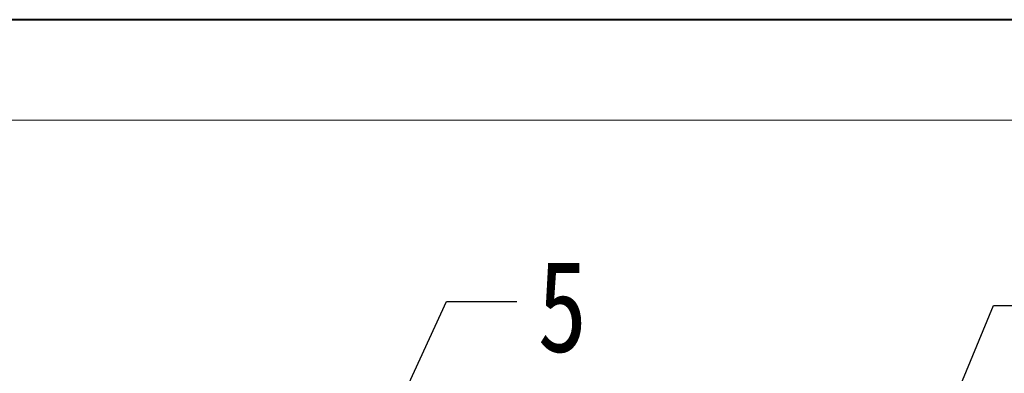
# Model space of a CAD drawing. Header units: millimetres. Extents: x 2471 to 3393, y -390 to 262.
# Tile 41 of 49: x 3008 to 3116, y 224 to 262. Entities that reach past the tile are written whole.
import ezdxf

# ---------------------------------------------------------------- set-up
doc = ezdxf.new("R2010")
doc.units = ezdxf.units.MM
doc.styles.get("Standard").update_dxf_attribs({"font": '仿宋_GB2312.ttf', "width": 0.8})
doc.dimstyles.new('ISO-25.1', dxfattribs={"dimtxt": 6, "dimasz": 5, "dimexe": 3.5, "dimexo": 0.625, "dimgap": 1.5, "dimtad": 1, "dimtoh": 1, "dimdsep": 46, "dimtxsty": 'Standard', "dimcen": 2.5, "dimadec": 0, "dimazin": 0, "dimtfac": 1, "dimtmove": 0, "dimatfit": 3, "dimfxl": 0, "dimarcsym": 0})

msp = doc.modelspace()

# ---------------------------------------------------------------- linework, layer by layer
at = {"color": 7, "lineweight": 40}
msp.add_line((3393.32, 262.465), (2471.08, 262.465), dxfattribs=at)
at = {"color": 7, "lineweight": 13}
msp.add_line((3382.341, 251.486), (2525.976, 251.486), dxfattribs=at)

# ---------------------------------------------------------------- texts
at = {"color": 5, "lineweight": 9, "insert": (3064.862, 236.121), "char_height": 10, "width": 1.5, "attachment_point": 1}
msp.add_mtext('5', dxfattribs=at)

# ---------------------------------------------------------------- leaders
at = {"color": 5, "lineweight": 9}
for points in [[(3038.697, 196.572), (3054.905, 231.621), (3062.612, 231.621)], [(3102.476, 201.44), (3114.79, 231.197), (3122.497, 231.197)]]:
    msp.add_leader(points, dimstyle='ISO-25.1', override={"dimgap": 1.5, "dimtad": 0, "dimldrblk": 'Dot'}, dxfattribs=at)

doc.saveas('drawing.dxf')
